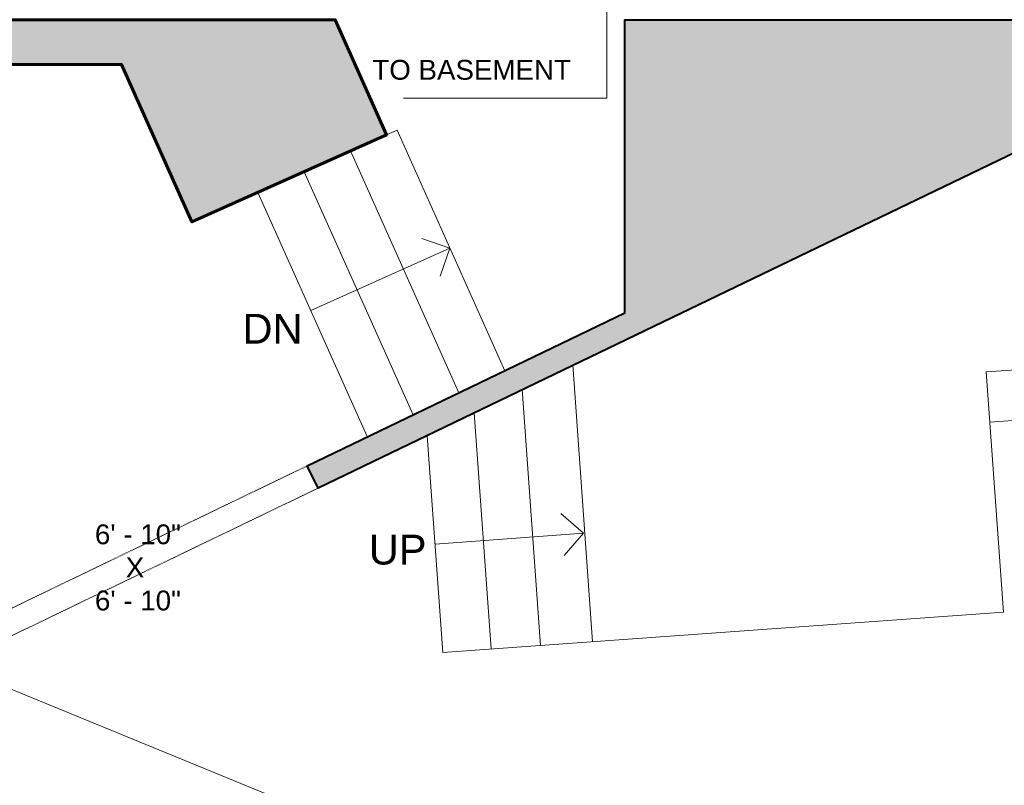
# Model space of a CAD drawing. Header units: inches. Extents: x -2078 to 109126, y -964 to 6385.
# Tile 224 of 256: x 36819 to 37017, y 4289 to 4443. Entities that reach past the tile are written whole.
import ezdxf

# ---------------------------------------------------------------- set-up
doc = ezdxf.new("R2010")
doc.units = ezdxf.units.IN
doc.header["$MEASUREMENT"] = 0
doc.linetypes.add('HIDDEN2', pattern=[0.1875, 0.125, -0.0625])
for name, color, linetype, lineweight in [('A-ANNO', 2, 'Continuous', 5), ('A-ANNO-DIMS', 1, 'Continuous', 9), ('A-DOOR', 1, 'Continuous', 18), ('A-STRS', 4, 'Continuous', 9), ('A-WALL', 3, 'Continuous', 40)]:
    doc.layers.add(name, color=color, linetype=linetype, lineweight=lineweight)
doc.layers.add('A-HATCH', color=9, linetype='Continuous')
doc.styles.add('Arial', font='arial.ttf')
doc.styles.add('Arial_2', font='arial.ttf', dxfattribs={"height": 3})
doc.styles.add('JC', font='arial.ttf', dxfattribs={"height": 0.125})
doc.dimstyles.new('JC-DIMS', dxfattribs={"dimtxt": 0.125, "dimasz": 0.09375, "dimexe": 0.09375, "dimexo": 0.09375, "dimgap": 0.046875, "dimtad": 1, "dimdec": 1, "dimzin": 0, "dimdsep": 46, "dimlunit": 4, "dimtxsty": 'JC', "dimblk": 'ARCHTICK', "dimcen": 0.09, "dimclrd": 1, "dimclre": 1, "dimclrt": 256, "dimadec": 0, "dimazin": 0, "dimtfac": 1, "dimtdec": 1, "dimtofl": 0, "dimtmove": 1, "dimatfit": 3, "dimfxl": 1, "dimtolj": 1, "dimtzin": 0, "dimarcsym": 0})

# ---------------------------------------------------------------- blocks, each defined once
blk = doc.blocks.new('JC_OPENING DOOR - OPENING DOOR-1493007-3-1st Floor - Auditorium')
at = {"linetype": 'HIDDEN2'}
for p, q in [((40.68, 2.5), (-41.32, 2.5)), ((-41.32, -2.5), (40.68, -2.5))]:
    blk.add_line(p, q, dxfattribs=at)
for p, q in [((-41.32, 2.5), (-41.32, -2.5)), ((40.68, -2.5), (40.68, 2.5))]:
    blk.add_line(p, q)
blk = doc.blocks.new('Generic Models 7 - Generic Models 7-1495681-3-1st Floor - Auditorium')
at = {"layer": 'A-STRS'}
for p, q in [((-1085.4, -334.61), (-1083.29, -333.67)), ((-1061.58, -382.16), (-1083.29, -333.67)), ((-1070.82, -386.61), (-1092.65, -337.86)), ((-1080.06, -391.06), (-1101.99, -342.08)), ((-1089.33, -395.43), (-1111.28, -346.41)), ((-1086.68, -394.25), (-1089.33, -395.43))]:
    blk.add_line(p, q, dxfattribs=at)
blk = doc.blocks.new('_ArchTick')
at = {"color": 0, "linetype": 'ByBlock', "const_width": 0.15}
blk.add_lwpolyline([(-0.5, -0.5), (0.5, 0.5)], dxfattribs=at)
blk = doc.blocks.new('*D1655')
at = {"layer": 'A-ANNO-DIMS', "color": 1, "lineweight": -2, "transparency": 16777216}
for p, q in [((36724.39, 4438.9), (36724.39, 4740.92)), ((37594.39, 4438.9), (37594.39, 4740.92)), ((36724.39, 4736.42), (37594.39, 4736.42))]:
    blk.add_line(p, q, dxfattribs=at)
at = {"layer": 'Defpoints', "color": 0, "transparency": 16777216}
for p in [(37594.39, 4736.42), (36724.39, 4434.4), (37594.39, 4434.4)]:
    blk.add_point(p, dxfattribs=at)
at = {"layer": 'A-ANNO-DIMS', "color": 1, "lineweight": -2, "transparency": 16777216, "xscale": 4.5, "yscale": 4.5, "zscale": 4.5, "rotation": 180}
blk.add_blockref('_ArchTick', (36724.39, 4736.42), dxfattribs=at)
at = {"layer": 'A-ANNO-DIMS', "color": 1, "lineweight": -2, "transparency": 16777216, "xscale": 4.5, "yscale": 4.5, "zscale": 4.5}
blk.add_blockref('_ArchTick', (37594.39, 4736.42), dxfattribs=at)
at = {"layer": 'A-ANNO-DIMS', "color": 2, "transparency": 16777216, "insert": (37159.39, 4741.73), "char_height": 6, "width": 0.4874, "attachment_point": 5, "style": 'JC'}
blk.add_mtext('\\A1;72\'-6"', dxfattribs=at)
blk = doc.blocks.new('*D1669')
at = {"layer": 'A-ANNO-DIMS', "color": 1, "lineweight": -2, "transparency": 16777216}
for p, q in [((36446.39, 4438.9), (36446.39, 4756.92)), ((37832.39, 4447.9), (37832.39, 4756.92)), ((36446.39, 4752.42), (37832.39, 4752.42))]:
    blk.add_line(p, q, dxfattribs=at)
at = {"layer": 'Defpoints', "color": 0, "transparency": 16777216}
for p in [(37832.39, 4752.42), (37832.39, 4443.4), (36446.39, 4434.4)]:
    blk.add_point(p, dxfattribs=at)
at = {"layer": 'A-ANNO-DIMS', "color": 1, "lineweight": -2, "transparency": 16777216, "xscale": 4.5, "yscale": 4.5, "zscale": 4.5, "rotation": 180}
blk.add_blockref('_ArchTick', (36446.39, 4752.42), dxfattribs=at)
at = {"layer": 'A-ANNO-DIMS', "color": 1, "lineweight": -2, "transparency": 16777216, "xscale": 4.5, "yscale": 4.5, "zscale": 4.5}
blk.add_blockref('_ArchTick', (37832.39, 4752.42), dxfattribs=at)
at = {"layer": 'A-ANNO-DIMS', "color": 2, "transparency": 16777216, "insert": (37139.39, 4757.73), "char_height": 6, "width": 0.5739, "attachment_point": 5, "style": 'JC'}
blk.add_mtext('\\A1;115\'-6"', dxfattribs=at)

msp = doc.modelspace()

# ---------------------------------------------------------------- hatches: boundary and pattern name
at = {"layer": 'A-HATCH'}
h = msp.add_hatch(color=256, dxfattribs=at)
h.dxf.hatch_style = 1
h.paths.add_polyline_path([(36717.386, 4434.4), (36717.386, 4423.65), (36724.386, 4423.65), (36724.386, 4434.4), (36839.161, 4434.4), (36853.378, 4402.649), (36892.623, 4420.222), (36882.245, 4443.4), (36432.386, 4443.4), (36432.386, 3840.356), (36446.386, 3840.356), (36446.386, 4378.747), (36477.581, 4378.747), (36477.581, 4394.4), (36472.581, 4394.4), (36472.581, 4382.747), (36446.386, 4382.747), (36446.386, 4434.4), (36472.581, 4434.4), (36472.581, 4424.4), (36477.581, 4424.4), (36477.581, 4434.4)])
h = msp.add_hatch(color=256, dxfattribs=at)
h.dxf.hatch_style = 1
h.paths.add_polyline_path([(37607.386, 4300.394), (37594.386, 4300.394), (37594.386, 4434.4), (37056.159, 4434.4), (36878.807, 4349.004), (36876.638, 4353.509), (36940.638, 4384.326), (36940.638, 4443.4), (37603.386, 4443.4), (37603.386, 4407.4), (37611.136, 4407.4), (37611.136, 4402.4), (37607.386, 4402.4)])

# ---------------------------------------------------------------- linework, layer by layer
at = {"layer": 'A-ANNO'}
for p, q in [((36937.008, 4427.587), (36937.008, 4453.587)), ((36896.008, 4427.587), (36937.008, 4427.587)), ((36905.381, 4397.373), (36899.716, 4399.35)), ((36877.316, 4384.807), (36905.381, 4397.373)), ((36905.381, 4397.373), (36903.405, 4391.708)), ((36932.317, 4339.964), (36927.768, 4343.876)), ((36932.317, 4339.964), (36902.402, 4337.713)), ((36932.317, 4339.964), (36928.405, 4335.415))]:
    msp.add_line(p, q, dxfattribs=at)
at = {"layer": 'A-STRS', "lineweight": 9}
for p, q in [((36934.14, 4318.06), (36930.137, 4373.828)), ((37013.533, 4372.422), (37028.937, 4373.528)), ((37017.009, 4324.009), (37013.533, 4372.422)), ((36923.667, 4317.308), (36919.965, 4368.875)), ((36913.694, 4316.592), (36910.279, 4364.159)), ((37014.259, 4362.322), (37029.662, 4363.428)), ((36903.968, 4315.894), (36900.835, 4359.532)), ((37017.009, 4324.009), (36903.968, 4315.894))]:
    msp.add_line(p, q, dxfattribs=at)
msp.add_lwpolyline([(36804.897, 4313.416), (36936.552, 4259.413), (36936.552, 3994.163), (36829.411, 3933.687)], dxfattribs=at)
at = {"layer": 'A-WALL', "lineweight": 60}
msp.add_lwpolyline([(36717.386, 4434.4), (36717.386, 4423.65), (36724.386, 4423.65), (36724.386, 4434.4), (36839.161, 4434.4), (36853.378, 4402.649), (36892.623, 4420.222), (36882.245, 4443.4), (36432.386, 4443.4), (36432.386, 3840.356), (36446.386, 3840.356), (36446.386, 4378.747), (36477.581, 4378.747), (36477.581, 4394.4), (36472.581, 4394.4), (36472.581, 4382.747), (36446.386, 4382.747), (36446.386, 4434.4), (36472.581, 4434.4), (36472.581, 4424.4), (36477.581, 4424.4), (36477.581, 4434.4)], close=True, dxfattribs=at)
at = {"layer": 'A-WALL'}
msp.add_lwpolyline([(37607.386, 4300.394), (37594.386, 4300.394), (37594.386, 4434.4), (37056.159, 4434.4), (36878.807, 4349.004), (36876.638, 4353.509), (36940.638, 4384.326), (36940.638, 4443.4), (37603.386, 4443.4), (37603.386, 4407.4), (37611.136, 4407.4), (37611.136, 4402.4), (37607.386, 4402.4)], close=True, dxfattribs=at)

# ---------------------------------------------------------------- block references
at = {"layer": 'A-DOOR', "rotation": 205.7110190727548}
msp.add_blockref('JC_OPENING DOOR - OPENING DOOR-1493007-3-1st Floor - Auditorium', (36840.491, 4333.33), dxfattribs=at)
at = {"layer": 'A-STRS'}
msp.add_blockref('Generic Models 7 - Generic Models 7-1495681-3-1st Floor - Auditorium', (37978.02, 4754.835), dxfattribs=at)

# ---------------------------------------------------------------- texts
at = {"layer": 'A-ANNO', "attachment_point": 1}
for s, insert, char_height, width, style in [('TO BASEMENT', (36889.742, 4435.311), 4, 50.096, 'Arial_2'), ('DN', (36863.578, 4384.134), 6, 14.948, 'Arial'), ('6\' - 10" ', (36833.819, 4341.699), 4, 23.836, 'Arial_2'), ('UP', (36889.027, 4339.617), 6, 14.342, 'Arial'), ('    X ', (36833.819, 4335.032), 4, 14.746, 'Arial_2'), ('6\' - 10"', (36833.819, 4328.366), 4, 21.816, 'Arial_2')]:
    msp.add_mtext(s, dxfattribs=dict(at, insert=insert, char_height=char_height, width=width, style=style))

# ---------------------------------------------------------------- dimensions: what is measured, and where the dimension line sits
at = {"layer": 'A-ANNO-DIMS'}
for base, p1, p2, picture, middle in [((37832.386, 4752.418), (36446.386, 4434.4), (37832.386, 4443.4), '*D1669', (37139.386, 4757.732)), ((37594.386, 4736.418), (36724.386, 4434.4), (37594.386, 4434.4), '*D1655', (37159.386, 4741.732))]:
    dim = msp.add_linear_dim(base=base, p1=p1, p2=p2, dimstyle='JC-DIMS', override={"dimclrt": 2}, dxfattribs=at)
    dim.commit()
    dim.dimension.update_dxf_attribs({"geometry": picture, "text_midpoint": middle})

doc.saveas('drawing.dxf')
